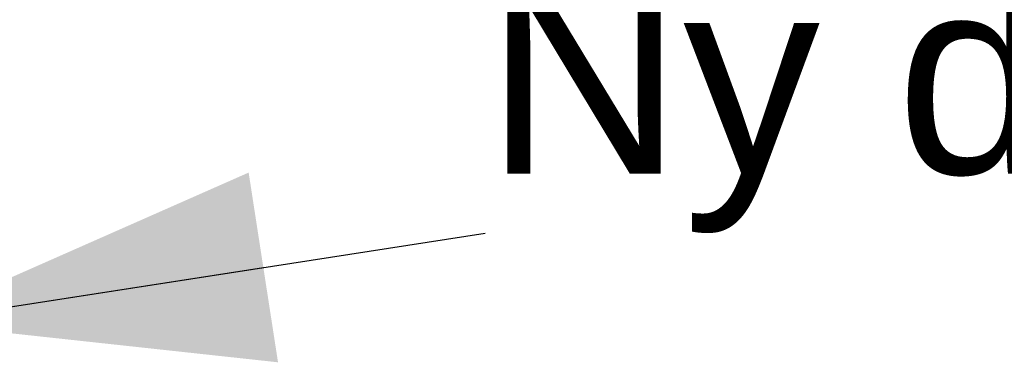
# Model space of a CAD drawing. Header units: millimetres. Extents: x -8544 to 51179, y -2070 to 23603.
# Tile 33 of 190: x -2277 to -1775, y 8875 to 9050. Entities that reach past the tile are written whole.
import ezdxf

# ---------------------------------------------------------------- set-up
doc = ezdxf.new("R2010")
doc.units = ezdxf.units.MM
doc.header["$LTSCALE"] = 0.5
doc.header["$MEASUREMENT"] = 0
doc.linetypes.add('PLINE', pattern=[0])
doc.layers.add('832- Tekst bygning(Nye konstruksjoner)', color=7, linetype='Continuous')
doc.styles.add('GENERATED_STYLE_3', font='arial.ttf')
doc.dimstyles.new('GENERATED_STYLE__2', dxfattribs={"dimtxt": 0.18, "dimasz": 182.4, "dimexe": 0.18, "dimexo": 0.0625, "dimgap": 0, "dimtad": 0, "dimtih": 1, "dimtoh": 1, "dimdec": 4, "dimzin": 0, "dimdsep": 46, "dimcen": 0.09, "dimadec": 0, "dimazin": 0, "dimtfac": 1, "dimtdec": 4, "dimtmove": 0, "dimatfit": 3, "dimldrblk": 'ARROWHEAD_5', "dimfxl": 1, "dimtolj": 1, "dimtzin": 0, "dimarcsym": 0})

# ---------------------------------------------------------------- blocks, each defined once
blk = doc.blocks.new('ARROWHEAD_5')
at = {"linetype": 'Continuous'}
blk.add_hatch(color=256, dxfattribs=at).paths.add_polyline_path([(-1, 0.2679), (0, 0), (-1, -0.2679)])
blk.add_line((0, 0), (-1, 0), dxfattribs=at)

msp = doc.modelspace()

# ---------------------------------------------------------------- texts
at = {"layer": '832- Tekst bygning(Nye konstruksjoner)', "linetype": 'Continuous', "insert": (-2039.89, 8940.98), "char_height": 100, "attachment_point": 7, "style": 'GENERATED_STYLE_3'}
msp.add_mtext('\\A1;{\\pql;\\fArial|b0|i0|c0|p0;\\W1.000000;Ny dampsperre og isolering}', dxfattribs=at)

# ---------------------------------------------------------------- leaders
at = {"layer": '832- Tekst bygning(Nye konstruksjoner)', "linetype": 'PLINE', "annotation_type": 0, "has_hookline": 1, "hookline_direction": 0, "text_width": 1686.7}
msp.add_leader([(-2333.07, 8895.56), (-2039.89, 8940.98)], dimstyle='GENERATED_STYLE__2', dxfattribs=at)

doc.saveas('drawing.dxf')
